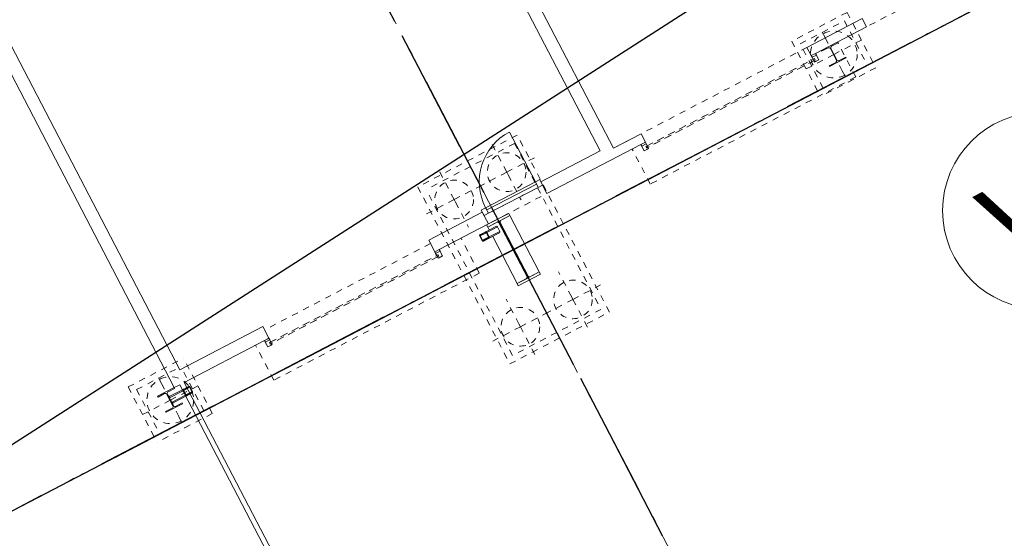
# Model space of a CAD drawing. Header units: metres. Extents: x -535942 to -530626, y -1087729 to -1086275.
# Tile 177 of 247: x -534200 to -534185, y -1086817 to -1086809. Entities that reach past the tile are written whole.
import ezdxf
from ezdxf.enums import TextEntityAlignment as Align

# ---------------------------------------------------------------- set-up
doc = ezdxf.new("R2010")
doc.units = ezdxf.units.M
for name, pattern in [('A_CARA_07', [7, 5, -2]), ('A_CARA_15', [7.6, 5, -1.3, 0, -1.3]), ('B_CARA_03', [3, 2, -1]), ('B_CARA_12', [2.6, 1, -0.8, 0, -0.8]), ('Čerchovaná 20mm', [3000, 2000, -500, 0, -500]), ('Čerchovaná 3mm', [5, 3, -1, 0, -1])]:
    doc.linetypes.add(name, pattern=pattern)
doc.layers.add('_blok katastr', color=7, linetype='Continuous')
doc.layers.add('_základy', color=7, linetype='Continuous')
for name, color, linetype, lineweight in [('AG budovy tence', 240, 'Continuous', 18), ('CA_DVERE', 7, 'Continuous', 13), ('CA_DVERE18', 8, 'Continuous', 9), ('CA_DVERE25', 7, 'Continuous', 9), ('CA_DVERE_NEVHRA', 3, 'A_CARA_07', 9), ('CA_DVERE_NEVHRA1', 3, 'Čerchovaná 3mm', 13), ('CA_NEVHRA', 3, 'A_CARA_07', 9), ('CA_OSY', 5, 'A_CARA_15', 18), ('CA_POHHRA18', 8, 'Continuous', 18), ('CA_REZY', 1, 'Continuous', 50), ('CA_ZAKLADY25', 7, 'Continuous', 18), ('CA_ZARIZPRED', 8, 'B_CARA_12', 9), ('SS_KOTY', 3, 'Continuous', 25), ('SS_TEXT5', 4, 'Continuous', 50)]:
    doc.layers.add(name, color=color, linetype=linetype, lineweight=lineweight)
doc.layers.add('AG_Demolice', color=7, linetype='Continuous', lineweight=25, true_color=0xff8000)
doc.layers.add('AG_revizni oblacek', color=111, linetype='Continuous', plot=False)
doc.layers.add('BT_hranice_parcel', color=7, linetype='Continuous', true_color=0x007f00)
doc.styles.add('Annotative', font='txt')
doc.styles.add('ROMANS', font='romans')

# ---------------------------------------------------------------- blocks, each defined once
blk = doc.blocks.new('_KATASTR')
at = {"layer": 'BT_hranice_parcel', "lineweight": -3}
blk.add_lwpolyline([(-534124.29, -1086793.41), (-534124.09, -1086799.01), (-534126.44, -1086803.61), (-534131.44, -1086806.72), (-534166.27, -1086820.42), (-534181.33, -1086826.86), (-534198.96, -1086836), (-534207.29, -1086819.86), (-534135.23, -1086773.61), (-534124.29, -1086793.41)], dxfattribs=at)
blk = doc.blocks.new('00RADA')
at = {"color": 0, "lineweight": -2}
blk.add_circle((0, 0), 4.5, dxfattribs=at)
at = {"layer": 'SS_TEXT5', "color": 0, "lineweight": -2, "style": 'ROMANS', "width": 0.8}
blk.add_attdef('1', text='', height=5, dxfattribs=at).set_placement((0, 0), align=Align.MIDDLE)
blk = doc.blocks.new('půdorys nový')
at = {"color": 251, "lineweight": 15}
for p, q in [((247.917, 75.606), (247.617, 75.606)), ((247.617, 75.606), (247.617, 75.592)), ((247.617, 75.592), (247.736, 75.592)), ((247.763, 75.565), (247.763, 75.357)), ((247.771, 75.357), (247.771, 75.565)), ((248.021, 75.496), (247.771, 75.496)), ((248.042, 75.516), (247.79, 75.516)), ((248.042, 75.516), (247.79, 75.516)), ((247.798, 75.592), (247.917, 75.592)), ((247.917, 75.592), (247.917, 75.606)), ((248.021, 75.496), (248.021, 75.416)), ((248.03, 75.416), (248.03, 75.496)), ((248.139, 75.496), (248.03, 75.496)), ((248.126, 75.516), (248.042, 75.516)), ((248.042, 75.508), (248.126, 75.508)), ((248.139, 75.496), (248.139, 75.416)), ((248.147, 75.416), (248.147, 75.496)), ((253.386, 75.496), (253.386, 75.416)), ((253.395, 75.416), (253.395, 75.496)), ((253.395, 75.496), (253.504, 75.496)), ((253.491, 75.516), (253.407, 75.516)), ((253.407, 75.508), (253.491, 75.508)), ((253.688, 75.516), (253.491, 75.516)), ((253.491, 75.516), (253.688, 75.516)), ((253.504, 75.496), (253.504, 75.416)), ((253.512, 75.416), (253.512, 75.496)), ((253.512, 75.496), (253.707, 75.496)), ((253.967, 75.606), (253.567, 75.606)), ((253.567, 75.606), (253.567, 75.566)), ((253.567, 75.566), (253.757, 75.566)), ((253.567, 75.565), (253.737, 75.565)), ((253.567, 75.516), (253.567, 75.565)), ((253.707, 75.496), (253.707, 75.416)), ((253.737, 75.565), (253.757, 75.545)), ((253.757, 75.566), (253.757, 74.546)), ((253.777, 74.546), (253.777, 75.566)), ((253.777, 75.566), (253.967, 75.566)), ((253.777, 75.545), (253.797, 75.565)), ((253.797, 75.565), (253.967, 75.565)), ((253.967, 75.566), (253.967, 75.606)), ((253.967, 75.565), (253.967, 74.547)), ((259.917, 75.606), (259.617, 75.606)), ((259.617, 75.606), (259.617, 75.592)), ((259.617, 75.592), (259.736, 75.592)), ((259.763, 75.565), (259.763, 75.357)), ((259.771, 75.357), (259.771, 75.565)), ((259.798, 75.592), (259.917, 75.592)), ((259.917, 75.592), (259.917, 75.606)), ((248.021, 75.416), (247.771, 75.416)), ((247.79, 75.396), (248.042, 75.396)), ((247.79, 75.396), (248.042, 75.396)), ((248.139, 75.416), (248.03, 75.416)), ((248.126, 75.404), (248.042, 75.404)), ((248.042, 75.396), (248.126, 75.396)), ((253.395, 75.416), (253.504, 75.416)), ((253.491, 75.404), (253.407, 75.404)), ((253.407, 75.396), (253.491, 75.396)), ((253.491, 75.396), (253.688, 75.396)), ((253.491, 75.396), (253.688, 75.396)), ((253.512, 75.416), (253.707, 75.416)), ((253.567, 74.547), (253.567, 75.396)), ((247.617, 75.33), (247.617, 75.316)), ((247.736, 75.33), (247.617, 75.33)), ((247.617, 75.316), (247.917, 75.316)), ((247.917, 75.33), (247.798, 75.33)), ((247.917, 75.316), (247.917, 75.33)), ((259.617, 75.33), (259.617, 75.316)), ((259.736, 75.33), (259.617, 75.33)), ((259.617, 75.316), (259.917, 75.316)), ((259.917, 75.33), (259.798, 75.33)), ((259.917, 75.316), (259.917, 75.33)), ((253.737, 74.547), (253.567, 74.547)), ((253.757, 74.546), (253.567, 74.546)), ((253.567, 74.546), (253.567, 74.506)), ((253.757, 74.567), (253.737, 74.547)), ((253.797, 74.547), (253.777, 74.567)), ((253.967, 74.546), (253.777, 74.546)), ((253.967, 74.547), (253.797, 74.547)), ((253.967, 74.506), (253.967, 74.546)), ((253.567, 74.506), (253.967, 74.506))]:
    blk.add_line(p, q, dxfattribs=at)
at = {"color": 251, "lineweight": 15, "flags": 128}
for points in [[(248.042, 75.516), (248.038, 75.516), (248.033, 75.514), (248.029, 75.512), (248.026, 75.509), (248.023, 75.505), (248.022, 75.501), (248.021, 75.496)], [(248.03, 75.496), (248.03, 75.499), (248.031, 75.502), (248.032, 75.504), (248.034, 75.506), (248.037, 75.507), (248.039, 75.508), (248.042, 75.508)], [(248.147, 75.496), (248.147, 75.501), (248.145, 75.505), (248.143, 75.509), (248.139, 75.512), (248.135, 75.514), (248.131, 75.516), (248.126, 75.516)], [(248.126, 75.508), (248.129, 75.508), (248.132, 75.507), (248.134, 75.506), (248.136, 75.504), (248.138, 75.502), (248.138, 75.499), (248.139, 75.496)], [(253.407, 75.516), (253.403, 75.516), (253.398, 75.514), (253.394, 75.512), (253.391, 75.509), (253.388, 75.505), (253.387, 75.501), (253.386, 75.496)], [(253.395, 75.496), (253.395, 75.499), (253.396, 75.502), (253.398, 75.504), (253.4, 75.506), (253.402, 75.507), (253.405, 75.508), (253.407, 75.508)], [(253.512, 75.496), (253.512, 75.501), (253.51, 75.505), (253.508, 75.509), (253.504, 75.512), (253.5, 75.514), (253.496, 75.516), (253.491, 75.516)], [(253.491, 75.508), (253.494, 75.508), (253.497, 75.507), (253.499, 75.506), (253.501, 75.504), (253.503, 75.502), (253.504, 75.499), (253.504, 75.496)], [(248.021, 75.416), (248.022, 75.412), (248.023, 75.408), (248.026, 75.404), (248.029, 75.401), (248.033, 75.398), (248.038, 75.397), (248.042, 75.396)], [(248.042, 75.404), (248.039, 75.405), (248.037, 75.406), (248.034, 75.407), (248.032, 75.409), (248.031, 75.411), (248.03, 75.414), (248.03, 75.416)], [(248.139, 75.416), (248.138, 75.414), (248.138, 75.411), (248.136, 75.409), (248.134, 75.407), (248.132, 75.406), (248.129, 75.405), (248.126, 75.404)], [(248.126, 75.396), (248.131, 75.397), (248.135, 75.398), (248.139, 75.401), (248.143, 75.404), (248.145, 75.408), (248.147, 75.412), (248.147, 75.416)], [(253.386, 75.416), (253.387, 75.412), (253.388, 75.408), (253.391, 75.404), (253.394, 75.401), (253.398, 75.398), (253.403, 75.397), (253.407, 75.396)], [(253.407, 75.404), (253.405, 75.405), (253.402, 75.406), (253.4, 75.407), (253.398, 75.409), (253.396, 75.411), (253.395, 75.414), (253.395, 75.416)], [(253.504, 75.416), (253.504, 75.414), (253.503, 75.411), (253.501, 75.409), (253.499, 75.407), (253.497, 75.406), (253.494, 75.405), (253.491, 75.404)], [(253.491, 75.396), (253.496, 75.397), (253.5, 75.398), (253.504, 75.401), (253.508, 75.404), (253.51, 75.408), (253.512, 75.412), (253.512, 75.416)]]:
    blk.add_lwpolyline(points, dxfattribs=at)
at = {"color": 251, "lineweight": 15}
for centre, start, end in [((247.736, 75.565), 0, 90), ((247.798, 75.565), 90, 180), ((259.736, 75.565), 0, 90), ((259.798, 75.565), 90, 180), ((247.736, 75.357), 270, 0), ((247.798, 75.357), 180, 270), ((259.736, 75.357), 270, 0), ((259.798, 75.357), 180, 270)]:
    blk.add_arc(centre, 0.027, start, end, dxfattribs=at)
for centre, start_param, end_param in [((247.79, 75.496), 0, 1.570796), ((253.688, 75.496), 4.712389, 6.283185), ((247.79, 75.416), 1.570796, 3.141593), ((253.688, 75.416), 3.141593, 4.712389)]:
    blk.add_ellipse(centre, major_axis=(0, 0.02), ratio=0.953124, start_param=start_param, end_param=end_param, dxfattribs=at)
at = {"layer": 'CA_OSY', "color": 251, "lineweight": 15}
for p, q in [((253.767, 11.234), (253.767, 87.661)), ((224.853, 75.057), (318.349, 75.057))]:
    blk.add_line(p, q, dxfattribs=at)
at = {"layer": 'SS_KOTY', "color": 251, "lineweight": 15}
ref = blk.add_blockref('00RADA', (261.556, 71.703), dxfattribs=dict(at, xscale=0.3500000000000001, yscale=0.3500000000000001, zscale=0.3500000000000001, rotation=332.48655))
ref.add_attrib('1', 'VI', dxfattribs={"layer": 'SS_TEXT5', "height": 1.4, "style": 'Annotative'}).set_placement((261.556, 71.703), align=Align.MIDDLE)
blk = doc.blocks.new('A$Ce203e9d8')
at = {"layer": 'AG_revizni oblacek', "ltscale": 0.5}
blk.add_line((-4.914, -7.605), (88.706, -7.605), dxfattribs=at)
blk = doc.blocks.new('A$Cf8a33a96')
at = {"layer": 'AG_revizni oblacek', "linetype": 'Čerchovaná 20mm'}
for p, q in [((224960, -9246), (224960, 67435)), ((196046, 54830), (289987, 54830))]:
    blk.add_line(p, q, dxfattribs=at)
at = {"layer": 'CA_NEVHRA', "color": 252, "lineweight": 13}
for p, q in [((224485, 55981), (224485, 56481)), ((225435, 55981), (225435, 56481)), ((224485, 55981), (223985, 55981)), ((224485, 55981), (224485, 55931)), ((224485, 55981), (224985, 55981)), ((224485, 55931), (224485, 55481)), ((225435, 55981), (224935, 55981)), ((225435, 55981), (225435, 55931)), ((225435, 55981), (225935, 55981)), ((225435, 55931), (225435, 55481)), ((218960, 55536), (218960, 55731)), ((230960, 55536), (230960, 55731)), ((218960, 55231), (218960, 55536)), ((230960, 55231), (230960, 55536)), ((218760, 55231), (218460, 55231)), ((218960, 55231), (218760, 55231)), ((218960, 55231), (218960, 54936)), ((218960, 55231), (219160, 55231)), ((219160, 55231), (219460, 55231)), ((230760, 55231), (230460, 55231)), ((230960, 55231), (230760, 55231)), ((230960, 55231), (230960, 54936)), ((230960, 55231), (231160, 55231)), ((231160, 55231), (231460, 55231)), ((218960, 54936), (218960, 54731)), ((230960, 54936), (230960, 54731)), ((224485, 53731), (224485, 54181)), ((225435, 53731), (225435, 54181)), ((224485, 53681), (224485, 53731)), ((225435, 53681), (225435, 53731)), ((224485, 53681), (223985, 53681)), ((224485, 53681), (224985, 53681)), ((224485, 53681), (224485, 53181)), ((225435, 53681), (224935, 53681)), ((225435, 53681), (225435, 53181)), ((225435, 53681), (225935, 53681))]:
    blk.add_line(p, q, dxfattribs=at)
for centre, radius in [((224485, 55981), 310), ((225435, 55981), 310), ((218960, 55231), 375), ((230960, 55231), 375), ((224485, 53681), 310), ((225435, 53681), 310)]:
    blk.add_circle(centre, radius, dxfattribs=at)
at = {"layer": 'CA_ZAKLADY25', "color": 252, "linetype": 'B_CARA_03', "lineweight": 13}
for p, q in [((225860, 56431), (224060, 56431)), ((224060, 56431), (224060, 53231)), ((225860, 53231), (225860, 56431)), ((225760, 56331), (224160, 56331)), ((224160, 53331), (224160, 56331)), ((225760, 56331), (225760, 53331)), ((218460, 55731), (219460, 55731)), ((218460, 55731), (218460, 54731)), ((218560, 55631), (218560, 54831)), ((218560, 55631), (219360, 55631)), ((219360, 54831), (219360, 55631)), ((219460, 54731), (219460, 55731)), ((231460, 55731), (230460, 55731)), ((230460, 55731), (230460, 54731)), ((230560, 54831), (230560, 55631)), ((230560, 55631), (231360, 55631)), ((231360, 55631), (231360, 54831)), ((231460, 55731), (231460, 54731)), ((218560, 54831), (219360, 54831)), ((231360, 54831), (230560, 54831)), ((219460, 54731), (218460, 54731)), ((231460, 54731), (230460, 54731)), ((224060, 53231), (225860, 53231)), ((225760, 53331), (224160, 53331))]:
    blk.add_line(p, q, dxfattribs=at)
blk = doc.blocks.new('A$C3fb6d5f6')
at = {"layer": 'AG_revizni oblacek', "linetype": 'Čerchovaná 20mm'}
for p, q in [((24935, -15041), (24935, 7540)), ((-4209, -7605), (91101, -7605))]:
    blk.add_line(p, q, dxfattribs=at)
at = {"layer": 'CA_DVERE', "color": 240, "lineweight": 13}
for p, q in [((20796, -7055), (20716, -7055)), ((20716, -7055), (20716, -7170)), ((20796, -7170), (20796, -7055)), ((23796, -7055), (23796, -7170)), ((23876, -7055), (23796, -7055)), ((23876, -7170), (23876, -7055)), ((27605, -7055), (27525, -7055)), ((27525, -7055), (27525, -7170)), ((27605, -7170), (27605, -7055)), ((30605, -7055), (30605, -7170)), ((30685, -7055), (30605, -7055)), ((30685, -7170), (30685, -7055)), ((20716, -7170), (20796, -7170)), ((23796, -7170), (23876, -7170)), ((27525, -7170), (27605, -7170)), ((30605, -7170), (30685, -7170))]:
    blk.add_line(p, q, dxfattribs=at)
at = {"layer": 'CA_DVERE18', "color": 240, "lineweight": 13}
for p, q in [((25746, -6805), (25746, -5905)), ((24846, -6905), (25746, -6905))]:
    blk.add_line(p, q, dxfattribs=at)
blk.add_arc((25746, -6805), 900, 90, 180, dxfattribs=at)
at = {"layer": 'CA_DVERE25', "color": 240, "lineweight": 13}
for p, q in [((24766, -6905), (24766, -6805)), ((24766, -6805), (24846, -6805)), ((24846, -6905), (24766, -6905)), ((24846, -6845), (24846, -6805)), ((24846, -6805), (25746, -6805)), ((24846, -6805), (24846, -6905)), ((25746, -6845), (24846, -6845)), ((25746, -6805), (25746, -6845)), ((25746, -6905), (25746, -6805)), ((25746, -6805), (25826, -6805)), ((25826, -6905), (25746, -6905)), ((25826, -6805), (25826, -6905))]:
    blk.add_line(p, q, dxfattribs=at)
at = {"layer": 'CA_DVERE_NEVHRA', "color": 240, "lineweight": 13}
for p, q in [((20796, -7055), (20764, -7055)), ((27605, -7055), (27573, -7055))]:
    blk.add_line(p, q, dxfattribs=at)
at = {"layer": 'CA_DVERE_NEVHRA1', "color": 240, "lineweight": 13}
for p, q in [((23796, -6905), (20796, -6905)), ((24846, -6905), (25746, -6905)), ((30605, -6905), (27605, -6905)), ((20556, -7688), (20556, -7055)), ((24271, -7688), (24271, -7055)), ((24821, -7055), (25771, -7055)), ((27365, -7688), (27365, -7055)), ((31080, -7688), (31080, -7055)), ((31660, -7055), (32610, -7055)), ((24271, -7688), (20556, -7688)), ((31080, -7688), (27365, -7688))]:
    blk.add_line(p, q, dxfattribs=at)
at = {"layer": 'CA_NEVHRA', "color": 240, "lineweight": 13}
for p, q in [((23796, -7055), (23796, -7075)), ((30605, -7055), (30605, -7075))]:
    blk.add_line(p, q, dxfattribs=at)
at = {"layer": 'CA_POHHRA18', "color": 240, "lineweight": 13}
for p, q in [((20716, -7085), (20716, -7055)), ((20716, -7055), (20796, -7055)), ((20796, -7085), (20716, -7085)), ((20716, -7085), (20716, -7170)), ((20796, -7055), (20796, -7085)), ((20796, -7122), (20796, -7085)), ((23876, -7055), (23796, -7055)), ((23796, -7055), (23796, -7085)), ((23796, -7085), (23876, -7085)), ((23796, -7122), (23796, -7085)), ((23876, -7085), (23876, -7055)), ((23876, -7085), (23876, -7170)), ((27525, -7085), (27525, -7055)), ((27525, -7055), (27605, -7055)), ((27605, -7085), (27525, -7085)), ((27525, -7085), (27525, -7170)), ((27605, -7055), (27605, -7085)), ((27605, -7122), (27605, -7085)), ((30685, -7055), (30605, -7055)), ((30605, -7055), (30605, -7085)), ((30605, -7085), (30685, -7085)), ((30605, -7122), (30605, -7085)), ((30685, -7085), (30685, -7055)), ((30685, -7085), (30685, -7170)), ((20716, -7170), (20777, -7170)), ((20796, -7122), (20771, -7122)), ((20771, -7122), (20771, -7147)), ((20771, -7147), (20796, -7147)), ((20777, -7170), (20796, -7161)), ((20796, -7161), (20796, -7147)), ((23796, -7122), (23821, -7122)), ((23796, -7161), (23796, -7147)), ((23821, -7147), (23796, -7147)), ((23814, -7170), (23796, -7161)), ((23876, -7170), (23814, -7170)), ((23821, -7122), (23821, -7147)), ((27525, -7170), (27586, -7170)), ((27605, -7122), (27580, -7122)), ((27580, -7122), (27580, -7147)), ((27580, -7147), (27605, -7147)), ((27586, -7170), (27605, -7161)), ((27605, -7161), (27605, -7147)), ((30605, -7122), (30630, -7122)), ((30605, -7161), (30605, -7147)), ((30630, -7147), (30605, -7147)), ((30623, -7170), (30605, -7161)), ((30685, -7170), (30623, -7170)), ((30630, -7122), (30630, -7147))]:
    blk.add_line(p, q, dxfattribs=at)
at = {"layer": 'CA_REZY', "color": 240, "lineweight": 13}
for p, q in [((19086, 150), (19086, -7055)), ((19296, -6845), (19296, 90)), ((26895, 90), (26895, -6845)), ((27105, -6905), (27105, 150)), ((20796, -6845), (19296, -6845)), ((20796, -7055), (20796, -6845)), ((24766, -6845), (23796, -6845)), ((23796, -6845), (23796, -7055)), ((24766, -7055), (24766, -6845)), ((26895, -6845), (25826, -6845)), ((25826, -6845), (25826, -7055)), ((27394, -6905), (27105, -6905)), ((27605, -6905), (27105, -6905)), ((27605, -7055), (27605, -6905)), ((31605, -6905), (30605, -6905)), ((30605, -6905), (30605, -7055)), ((31605, -7055), (31605, -6905)), ((19086, -7055), (19185, -7055)), ((19185, -7055), (19185, -11105)), ((19265, -7055), (20716, -7055)), ((19265, -11185), (19265, -7055)), ((23876, -7055), (24766, -7055)), ((25826, -7055), (27525, -7055)), ((30685, -7055), (31605, -7055))]:
    blk.add_line(p, q, dxfattribs=at)
at = {"layer": 'CA_ZARIZPRED', "color": 240, "lineweight": 13}
for p, q in [((20774, -7147), (20774, -7122)), ((20774, -7122), (23818, -7122)), ((23818, -7147), (20774, -7147)), ((20796, -7122), (23796, -7122)), ((20796, -7122), (23796, -7122)), ((20796, -7122), (23796, -7122)), ((20796, -7122), (23796, -7122)), ((20796, -7122), (23796, -7122)), ((20796, -7122), (23796, -7122)), ((20796, -7122), (23796, -7122)), ((20796, -7122), (23796, -7122)), ((20796, -7122), (23796, -7122)), ((20796, -7122), (23796, -7122)), ((20796, -7122), (23796, -7122)), ((20796, -7122), (23796, -7122)), ((20796, -7122), (23796, -7122)), ((20796, -7122), (23796, -7122)), ((20796, -7122), (23796, -7122)), ((20796, -7122), (23796, -7122)), ((20796, -7122), (23796, -7122)), ((20796, -7122), (23796, -7122)), ((20796, -7122), (23796, -7122)), ((20796, -7122), (23796, -7122)), ((20796, -7122), (23796, -7122)), ((20796, -7122), (23796, -7122)), ((20796, -7122), (23796, -7122)), ((20796, -7122), (23796, -7122)), ((20796, -7122), (23796, -7122)), ((20796, -7122), (23796, -7122)), ((20796, -7122), (23796, -7122)), ((20796, -7122), (23796, -7122)), ((20796, -7122), (23796, -7122)), ((20796, -7122), (23796, -7122)), ((20796, -7122), (23796, -7122)), ((20796, -7122), (23796, -7122)), ((20796, -7122), (23796, -7122)), ((20796, -7122), (23796, -7122)), ((20796, -7122), (23796, -7122)), ((20796, -7122), (23796, -7122)), ((23796, -7147), (20796, -7147)), ((23796, -7147), (20796, -7147)), ((23796, -7147), (20796, -7147)), ((23796, -7147), (20796, -7147)), ((23796, -7147), (20796, -7147)), ((23796, -7147), (20796, -7147)), ((23796, -7147), (20796, -7147)), ((23796, -7147), (20796, -7147)), ((23796, -7147), (20796, -7147)), ((23796, -7147), (20796, -7147)), ((23796, -7147), (20796, -7147)), ((23796, -7147), (20796, -7147)), ((23796, -7147), (20796, -7147)), ((23796, -7147), (20796, -7147)), ((23796, -7147), (20796, -7147)), ((23796, -7147), (20796, -7147)), ((23796, -7147), (20796, -7147)), ((23796, -7147), (20796, -7147)), ((23796, -7147), (20796, -7147)), ((23796, -7147), (20796, -7147)), ((23796, -7147), (20796, -7147)), ((23796, -7147), (20796, -7147)), ((23796, -7147), (20796, -7147)), ((23796, -7147), (20796, -7147)), ((23796, -7147), (20796, -7147)), ((23796, -7147), (20796, -7147)), ((23796, -7147), (20796, -7147)), ((23796, -7147), (20796, -7147)), ((23796, -7147), (20796, -7147)), ((23796, -7147), (20796, -7147)), ((23796, -7147), (20796, -7147)), ((23796, -7147), (20796, -7147)), ((23796, -7147), (20796, -7147)), ((23796, -7147), (20796, -7147)), ((23796, -7147), (20796, -7147)), ((23796, -7147), (20796, -7147)), ((23818, -7122), (23818, -7147)), ((27583, -7147), (27583, -7122)), ((27583, -7122), (30627, -7122)), ((30627, -7147), (27583, -7147)), ((27605, -7122), (30605, -7122)), ((27605, -7122), (30605, -7122)), ((27605, -7122), (30605, -7122)), ((27605, -7122), (30605, -7122)), ((27605, -7122), (30605, -7122)), ((27605, -7122), (30605, -7122)), ((27605, -7122), (30605, -7122)), ((27605, -7122), (30605, -7122)), ((27605, -7122), (30605, -7122)), ((27605, -7122), (30605, -7122)), ((27605, -7122), (30605, -7122)), ((27605, -7122), (30605, -7122)), ((27605, -7122), (30605, -7122)), ((27605, -7122), (30605, -7122)), ((27605, -7122), (30605, -7122)), ((27605, -7122), (30605, -7122)), ((27605, -7122), (30605, -7122)), ((27605, -7122), (30605, -7122)), ((27605, -7122), (30605, -7122)), ((27605, -7122), (30605, -7122)), ((27605, -7122), (30605, -7122)), ((27605, -7122), (30605, -7122)), ((27605, -7122), (30605, -7122)), ((27605, -7122), (30605, -7122)), ((27605, -7122), (30605, -7122)), ((27605, -7122), (30605, -7122)), ((27605, -7122), (30605, -7122)), ((27605, -7122), (30605, -7122)), ((27605, -7122), (30605, -7122)), ((27605, -7122), (30605, -7122)), ((27605, -7122), (30605, -7122)), ((27605, -7122), (30605, -7122)), ((27605, -7122), (30605, -7122)), ((27605, -7122), (30605, -7122)), ((27605, -7122), (30605, -7122)), ((27605, -7122), (30605, -7122)), ((30605, -7147), (27605, -7147)), ((30605, -7147), (27605, -7147)), ((30605, -7147), (27605, -7147)), ((30605, -7147), (27605, -7147)), ((30605, -7147), (27605, -7147)), ((30605, -7147), (27605, -7147)), ((30605, -7147), (27605, -7147)), ((30605, -7147), (27605, -7147)), ((30605, -7147), (27605, -7147)), ((30605, -7147), (27605, -7147)), ((30605, -7147), (27605, -7147)), ((30605, -7147), (27605, -7147)), ((30605, -7147), (27605, -7147)), ((30605, -7147), (27605, -7147)), ((30605, -7147), (27605, -7147)), ((30605, -7147), (27605, -7147)), ((30605, -7147), (27605, -7147)), ((30605, -7147), (27605, -7147)), ((30605, -7147), (27605, -7147)), ((30605, -7147), (27605, -7147)), ((30605, -7147), (27605, -7147)), ((30605, -7147), (27605, -7147)), ((30605, -7147), (27605, -7147)), ((30605, -7147), (27605, -7147)), ((30605, -7147), (27605, -7147)), ((30605, -7147), (27605, -7147)), ((30605, -7147), (27605, -7147)), ((30605, -7147), (27605, -7147)), ((30605, -7147), (27605, -7147)), ((30605, -7147), (27605, -7147)), ((30605, -7147), (27605, -7147)), ((30605, -7147), (27605, -7147)), ((30605, -7147), (27605, -7147)), ((30605, -7147), (27605, -7147)), ((30605, -7147), (27605, -7147)), ((30605, -7147), (27605, -7147)), ((30627, -7122), (30627, -7147))]:
    blk.add_line(p, q, dxfattribs=at)

msp = doc.modelspace()

# ---------------------------------------------------------------- hatches: boundary and pattern name
at = {"layer": 'AG_Demolice', "lineweight": -3}
h = msp.add_hatch(dxfattribs=at)
h.set_pattern_fill('ANSI31', color=253, scale=0.3)
h.set_pattern_definition([(72.51345, (0, 0), (-0.9084826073, 0.28620901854), [])])
edge = h.paths.add_edge_path()
edge.add_line((-534348.841, -1086934.302), (-534347.968, -1086936.438))
edge.add_line((-534347.968, -1086936.438), (-534319.478, -1086924.592))
edge.add_line((-534319.478, -1086924.592), (-534274.751, -1086905.167))
edge.add_line((-534274.751, -1086905.167), (-534233.125, -1086875.625))
edge.add_line((-534233.125, -1086875.625), (-534152.599, -1086830.989))
edge.add_line((-534152.599, -1086830.989), (-534105.758, -1086810.767))
edge.add_line((-534105.758, -1086810.767), (-534106.669, -1086808.657))
edge.add_line((-534106.669, -1086808.657), (-534153.614, -1086828.924))
edge.add_line((-534153.614, -1086828.924), (-534203.732, -1086856.704))
edge.add_line((-534203.732, -1086856.704), (-534235.331, -1086874.349))
edge.add_line((-534235.331, -1086874.349), (-534275.887, -1086903.154))
edge.add_line((-534275.887, -1086903.154), (-534320.377, -1086922.476))
edge.add_line((-534320.377, -1086922.476), (-534348.838, -1086934.311))

# ---------------------------------------------------------------- block references
at = {"layer": '_blok katastr', "lineweight": -3}
msp.add_blockref('_KATASTR', (0, 0), dxfattribs=at)
at = {"layer": '_základy', "xscale": 0.001, "yscale": 0.001, "zscale": 0.001, "rotation": 27.51344999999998}
msp.add_blockref('A$Cf8a33a96', (-534366.759, -1086965.005), dxfattribs=at)
at = {"layer": 'AG budovy tence', "rotation": 27.51344999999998}
for name, p in [('půdorys nový', (-534382.965, -1086996.251)), ('A$Ce203e9d8', (-534217.37, -1086816.795))]:
    msp.add_blockref(name, p, dxfattribs=at)
at = {"layer": 'CA_REZY', "xscale": 0.001, "yscale": 0.001, "zscale": 0.001, "rotation": 27.51344999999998}
msp.add_blockref('A$C3fb6d5f6', (-534218.199, -1086817.227), dxfattribs=at)

doc.saveas('drawing.dxf')
